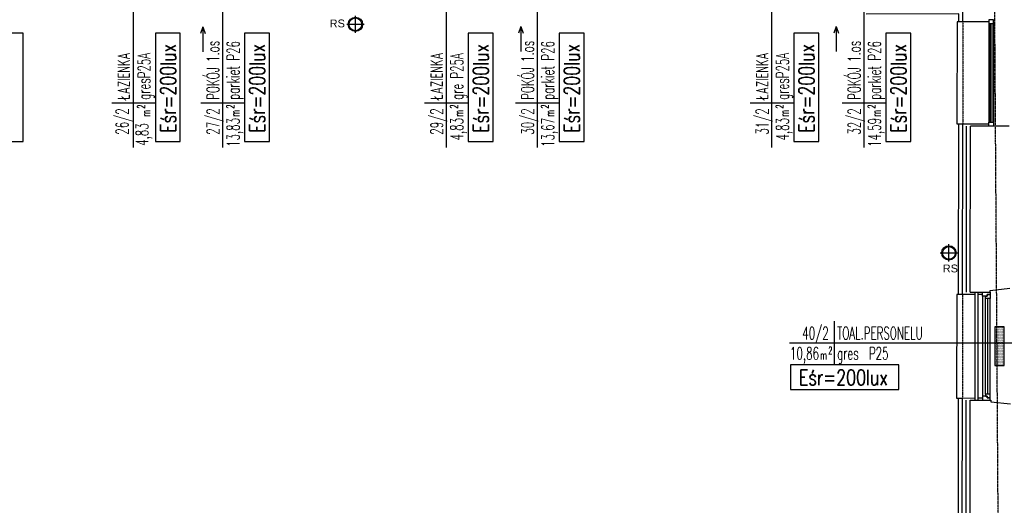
# Model space of a CAD drawing. Header units: inches. Extents: x -281236 to -70395, y 38777 to 102341.
# Tile 185 of 244: x -140799 to -139524, y 59900 to 60529. Entities that reach past the tile are written whole.
import ezdxf
from ezdxf.enums import TextEntityAlignment as Align

# ---------------------------------------------------------------- set-up
doc = ezdxf.new("R2010")
doc.units = ezdxf.units.IN
doc.header["$MEASUREMENT"] = 0
for name, pattern in [('CENTER', [2, 1.25, -0.25, 0.25, -0.25]), ('DASHDOT', [1, 0.5, -0.25, 0, -0.25]), ('DASHED2', [0.375, 0.25, -0.125])]:
    doc.linetypes.add(name, pattern=pattern)
doc.layers.get('0').update_dxf_attribs({"color": 101})
for name, color, linetype in [('E-90', 6, 'Continuous'), ('E-OPIS-POM', 6, 'Continuous'), ('E35', 6, 'Continuous'), ('Fas-balustrada-widok', 64, 'Continuous'), ('Ins-went-opis', 141, 'Continuous'), ('Ins-wod', 152, 'Continuous'), ('Ins-wod-opis', 155, 'Continuous'), ('Okn---okna', 5, 'Continuous'), ('Os-osie glowne', 8, 'CENTER'), ('Sc-cegla pelna', 32, 'Continuous'), ('Sc-izolacja term-obrys', 132, 'Continuous'), ('Sc-izolacja term-styropian', 151, 'STYROPIAN-KA'), ('Sc-nadproza kon', 5, 'DASHED2'), ('W-idok', 9, 'Continuous'), ('Wym-wew', 8, 'Continuous'), ('Wym-zew', 9, 'Continuous'), ('Wyp-grzejniki', 56, 'Continuous')]:
    doc.layers.add(name, color=color, linetype=linetype)
doc.layers.get('Wym-wew').off()
doc.layers.get('Wym-zew').off()
doc.styles.add('KA wymiar', font='romans.shx', dxfattribs={"width": 0.6})
doc.styles.add('ROMANS', font='romans', dxfattribs={"width": 0.85})
doc.styles.add('TYTUL2', font='ARIAL.TTF')
doc.linetypes.add('BATTING', pattern='A,0.0001,-0.1,[134,ltypeshp.shx,S=0.1,R=0,X=-0.1,Y=0],-0.2,[134,ltypeshp.shx,S=0.1,R=180,X=0.1,Y=0],-0.1', length=0.4001)
doc.linetypes.add('STYROPIAN-KA', pattern='A,0.0001,-0.1,[135,ltypeshp.shx,S=0.1,R=0,X=-0.1,Y=0],0,[135,ltypeshp.shx,S=0.1,R=180,X=0.1,Y=0],-0.1', length=0.2001)

# ---------------------------------------------------------------- blocks, each defined once
blk = doc.blocks.new('pow')
for p, q in [((0, 0.523), (0, -0.523)), ((-1.075, 0), (1.78, 0))]:
    blk.add_line(p, q)
at = {"style": 'KA wymiar', "width": 0.6}
for s, height, p in [('2', 0.18, (-0.139, -0.27)), ('m', 0.21, (-0.333, -0.401))]:
    blk.add_text(s, height=height, dxfattribs=at).set_placement(p)
for tag, p in [('01', (-0.131, 0.084)), ('000.00', (-0.364, -0.401))]:
    blk.add_attdef(tag, text='', height=0.3, dxfattribs=at).set_placement(p, align=Align.RIGHT)
for tag, p in [('POMIESZCZENIE', (0.071, 0.084)), ('POSADZKA', (0.071, -0.401))]:
    blk.add_attdef(tag, p, '', height=0.3, dxfattribs=at)
blk = doc.blocks.new('rura_spustowa')
at = {"layer": 'Ins-wod', "linetype": 'Continuous'}
for p, q in [((-11.2, 0), (11.2, 0)), ((0, -11.2), (0, 11.2))]:
    blk.add_line(p, q, dxfattribs=at)
at = {"layer": 'Ins-wod', "linetype": 'Continuous', "ltscale": 25}
for radius in [9.25, 8.25]:
    blk.add_circle((0, 0), radius, dxfattribs=at)
blk = doc.blocks.new('ramiak140')
at = {"layer": 'Okn---okna'}
for p, q in [((-10, 135), (-10, 5)), ((-6, 8), (-6, 132)), ((-3, 8), (-3, 132)), ((0, 8), (0, 132))]:
    blk.add_line(p, q, dxfattribs=at)
for points in [[(-10, 135), (-10, 140), (0, 140), (0, 137), (-4, 137), (-4, 135)], [(-6, 132), (-6, 135), (-4, 135), (-4, 137), (0, 137), (0, 135), (0, 132)], [(-10, 5), (-10, 0), (0, 0), (0, 3), (-4, 3), (-4, 5)], [(-6, 8), (-6, 5), (-4, 5), (-4, 3), (0, 3), (0, 5), (0, 8)]]:
    blk.add_lwpolyline(points, close=True, dxfattribs=at)
blk = doc.blocks.new('0630_STRZAŁKA')
at = {"ltscale": 0.5}
for points in [[(0, 0), (-3, -8.6)], [(0, 0), (0, -32.4)], [(0, 0), (3, -8.6)]]:
    blk.add_lwpolyline(points, dxfattribs=at)
blk = doc.blocks.new('G_50')
at = {"layer": 'Wyp-grzejniki'}
h = blk.add_hatch(dxfattribs=at)
h.set_pattern_fill('DOTS', color=256, scale=0.5, angle=180, style=0)
h.set_pattern_definition([(180, (77492.90915, -37873.9399), (-0.396875, -0.79375), [0, -0.79375])])
h.paths.add_polyline_path([(0, 0), (-12, 0), (-12, -50), (0, -50)])
blk.add_lwpolyline([(-12, -50), (0, -50), (0, 0), (-12, 0)], close=True, dxfattribs=at)

msp = doc.modelspace()

# ---------------------------------------------------------------- linework, layer by layer
at = {"layer": 'E35'}
for p, q in [((-140651.59, 60517.82), (-140651.59, 60902.17)), ((-140246.27, 60517.82), (-140246.27, 60903.42)), ((-139824.49, 60517.82), (-139824.49, 60909.88)), ((-139705.28, 60517.82), (-139705.28, 60702.99)), ((-140128.41, 60517.82), (-140128.41, 60689.68)), ((-140536.07, 60517.82), (-140536.07, 60678.01)), ((-139647.86, 60110.51), (-139462.63, 60110.51))]:
    msp.add_line(p, q, dxfattribs=at)
at = {"layer": 'E35', "linetype": 'Continuous', "ltscale": 0.3}
for points in [[(-140794.67, 60371.74), (-140794.67, 60512.08), (-140826.95, 60512.08), (-140826.95, 60371.74)], [(-140591.07, 60371.74), (-140591.07, 60512.08), (-140623.35, 60512.08), (-140623.35, 60371.74)], [(-140475.55, 60371.74), (-140475.55, 60512.08), (-140507.83, 60512.08), (-140507.83, 60371.74)], [(-140185.75, 60371.74), (-140185.75, 60512.08), (-140218.03, 60512.08), (-140218.03, 60371.74)], [(-140067.89, 60371.74), (-140067.89, 60512.08), (-140100.17, 60512.08), (-140100.17, 60371.74)], [(-139763.98, 60371.74), (-139763.98, 60512.08), (-139796.26, 60512.08), (-139796.26, 60371.74)], [(-139644.77, 60371.74), (-139644.77, 60512.08), (-139677.05, 60512.08), (-139677.05, 60371.74)], [(-139800.6, 60050), (-139660.27, 60050), (-139660.27, 60082.28), (-139800.6, 60082.28)]]:
    msp.add_lwpolyline(points, close=True, dxfattribs=at)
at = {"layer": 'Fas-balustrada-widok'}
for p, q in [((-139561.68, 60176.16), (-139561.82, 60036.2)), ((-139557.68, 60176.16), (-139557.82, 60036.22))]:
    msp.add_line(p, q, dxfattribs=at)
at = {"layer": 'Okn---okna'}
for p, q in [((-139537.66, 60529.45), (-139543.66, 60529.45)), ((-139543.66, 60529.45), (-139543.66, 60527.45)), ((-139537.66, 60524.45), (-139537.66, 60529.45)), ((-139543.66, 60527.45), (-139543.66, 60524.45)), ((-139543.66, 60524.45), (-139543.66, 60396.52)), ((-139543.66, 60524.45), (-139537.66, 60524.45)), ((-139541.66, 60524.45), (-139541.66, 60396.52)), ((-139539.66, 60524.45), (-139539.66, 60396.52)), ((-139537.66, 60524.45), (-139537.66, 60396.52)), ((-139543.66, 60393.52), (-139543.66, 60396.52)), ((-139543.66, 60396.52), (-139537.66, 60396.52)), ((-139543.66, 60391.52), (-139543.66, 60393.52)), ((-139537.66, 60391.52), (-139543.66, 60391.52)), ((-139537.66, 60396.52), (-139537.66, 60391.52))]:
    msp.add_line(p, q, dxfattribs=at)
at = {"layer": 'Os-osie glowne'}
msp.add_line((-139518.5, 57943.12), (-139546.3, 62104.61), dxfattribs=at)
at = {"layer": 'Sc-cegla pelna'}
for points in [[(-139567.68, 60176.17), (-139567.39, 60391.53)], [(-139517.4, 60391.5), (-139567.39, 60391.53)], [(-139567.68, 60176.17), (-139541.73, 60176.31), (-139541.74, 60178.31), (-139516.28, 60181.46)], [(-139567.93, 59879.96), (-139567.82, 60036.17)], [(-139567.82, 60036.17), (-139540.95, 60036.31), (-139540.94, 60034.31), (-139515.45, 60031.45)]]:
    msp.add_lwpolyline(points, dxfattribs=at)
at = {"layer": 'Sc-izolacja term-obrys'}
for points in [[(-139543.64, 60526.53), (-139577.25, 60526.53), (-139577.23, 60541.95), (-139702.4, 60541.82), (-139702.4, 60559.83)], [(-139561.68, 60173.2), (-139577.68, 60173.11), (-139577.39, 60394.54), (-139543.66, 60394.52)], [(-139551.73, 60173.25), (-139557.68, 60173.22)], [(-139561.93, 59876.93), (-139577.93, 59877.02), (-139577.82, 60039.11), (-139561.82, 60039.2)], [(-139557.82, 60039.22), (-139551.73, 60039.25)]]:
    msp.add_lwpolyline(points, dxfattribs=at)
at = {"layer": 'Sc-izolacja term-styropian', "linetype": 'BATTING', "ltscale": 0.25}
for points in [[(-139572.68, 60176.17), (-139572.39, 60391.54)], [(-139572.93, 59879.96), (-139572.82, 60036.17)]]:
    msp.add_lwpolyline(points, dxfattribs=at)
at = {"layer": 'Sc-nadproza kon', "linetype": 'DASHDOT', "ltscale": 0.5}
for p, q in [((-139577.25, 60526.53), (-139577.39, 60394.54)), ((-139577.68, 60173.11), (-139577.82, 60039.11))]:
    msp.add_line(p, q, dxfattribs=at)
at = {"layer": 'W-idok'}
msp.add_line((-139577.24, 60526.57), (-139584.75, 60526.58), dxfattribs=at)
for points in [[(-139582.25, 60526.58), (-139582.24, 60536.94), (-139702.4, 60536.82)], [(-139584.75, 60526.54), (-139584.87, 60394.55), (-139577.39, 60394.51)], [(-139582.68, 60173.12), (-139582.39, 60394.53)], [(-139585.18, 60173.12), (-139585.32, 60039.12), (-139577.82, 60039.11)], [(-139577.68, 60173.11), (-139585.18, 60173.12)], [(-139582.93, 59877.03), (-139582.82, 60039.12)]]:
    msp.add_lwpolyline(points, dxfattribs=at)

# ---------------------------------------------------------------- block references
at = {"layer": 'E-OPIS-POM'}
ref = msp.add_blockref('pow', (-140651.59, 60421.72), dxfattribs=dict(at, xscale=54, yscale=54, zscale=54, rotation=90))
ref.add_attrib('000.00', '4,83', dxfattribs={"layer": '0', "height": 16.2, "rotation": 90, "style": 'KA wymiar', "width": 0.6}).set_placement((-140632.48, 60395.13), align=Align.RIGHT)
ref.add_attrib('01', '26/2', dxfattribs={"layer": '0', "height": 16.2, "rotation": 90, "style": 'KA wymiar', "width": 0.6}).set_placement((-140658.34, 60414.64), align=Align.RIGHT)
ref.add_attrib('POMIESZCZENIE', 'ŁAZIENKA', (-140656.15, 60425.55), dxfattribs={"layer": '0', "height": 16.2, "rotation": 90, "style": 'KA wymiar', "width": 0.6})
ref.add_attrib('POSADZKA', 'gresP25A', (-140629.94, 60425.55), dxfattribs={"layer": '0', "height": 16.2, "rotation": 90, "style": 'KA wymiar', "width": 0.6})
at = {"layer": 'E-OPIS-POM', "xscale": 54, "yscale": 54, "zscale": 54, "rotation": 90}
for p, values in [((-140536.07, 60421.72), {'000.00': '13,83', '01': '27/2', 'POMIESZCZENIE': 'POKÓJ 1.os', 'POSADZKA': 'parkiet P26'}), ((-140246.27, 60421.72), {'000.00': '4,83', '01': '29/2', 'POMIESZCZENIE': 'ŁAZIENKA', 'POSADZKA': 'gre P25A'}), ((-140128.41, 60421.72), {'000.00': '13,67', '01': '30/2', 'POMIESZCZENIE': 'POKÓJ 1.os', 'POSADZKA': 'parkiet P26'}), ((-139824.49, 60421.72), {'000.00': '4,83', '01': '31/2', 'POMIESZCZENIE': 'ŁAZIENKA', 'POSADZKA': 'gresP25A'}), ((-139705.28, 60421.72), {'000.00': '14,59', '01': '32/2', 'POMIESZCZENIE': 'POKÓJ 1.os', 'POSADZKA': 'parkiet P26'})]:
    msp.add_blockref('pow', p, dxfattribs=at).add_auto_attribs(values)
at = {"layer": 'E-OPIS-POM', "xscale": 54, "yscale": 54, "zscale": 54}
msp.add_blockref('pow', (-139743.97, 60110.51), dxfattribs=at).add_auto_attribs({'000.00': '10,86', '01': '40/2', 'POMIESZCZENIE': 'TOAL.PERSONELU', 'POSADZKA': 'gres  P25'})
at = {"layer": 'Ins-went-opis', "xscale": -1}
for p in [(-140561.77, 60520.25), (-140149.77, 60520.65), (-139741.52, 60520.7)]:
    msp.add_blockref('0630_STRZAŁKA', p, dxfattribs=at)
at = {"layer": 'Okn---okna'}
msp.add_blockref('ramiak140', (-139541.73, 60036.31), dxfattribs=at)
at = {"layer": 'Wym-wew', "rotation": 180}
msp.add_blockref('G_50', (-139535.73, 60081.31), dxfattribs=at)
at = {"layer": 'Wym-zew'}
for p in [(-140364.15, 60523.49), (-139595.28, 60227.22)]:
    msp.add_blockref('rura_spustowa', p, dxfattribs=at)

# ---------------------------------------------------------------- texts
at = {"layer": 'E-90', "style": 'ROMANS', "width": 0.75}
for rotation, p in [(90, (-140606.92, 60440.4)), (90, (-140491.4, 60440.4)), (90, (-140201.6, 60440.4)), (90, (-140083.74, 60440.4)), (90, (-139779.82, 60440.4)), (90, (-139660.61, 60440.4)), (360, (-139731.95, 60065.84))]:
    msp.add_text('Eśr=200lux', height=20, rotation=rotation, dxfattribs=at).set_placement(p, align=Align.MIDDLE)
at = {"layer": 'Ins-wod-opis', "style": 'TYTUL2'}
for p in [(-140387.71, 60524.61), (-139593.37, 60207.03)]:
    msp.add_text('RS', height=10.212, dxfattribs=at).set_placement(p, align=Align.MIDDLE)

doc.saveas('drawing.dxf')
